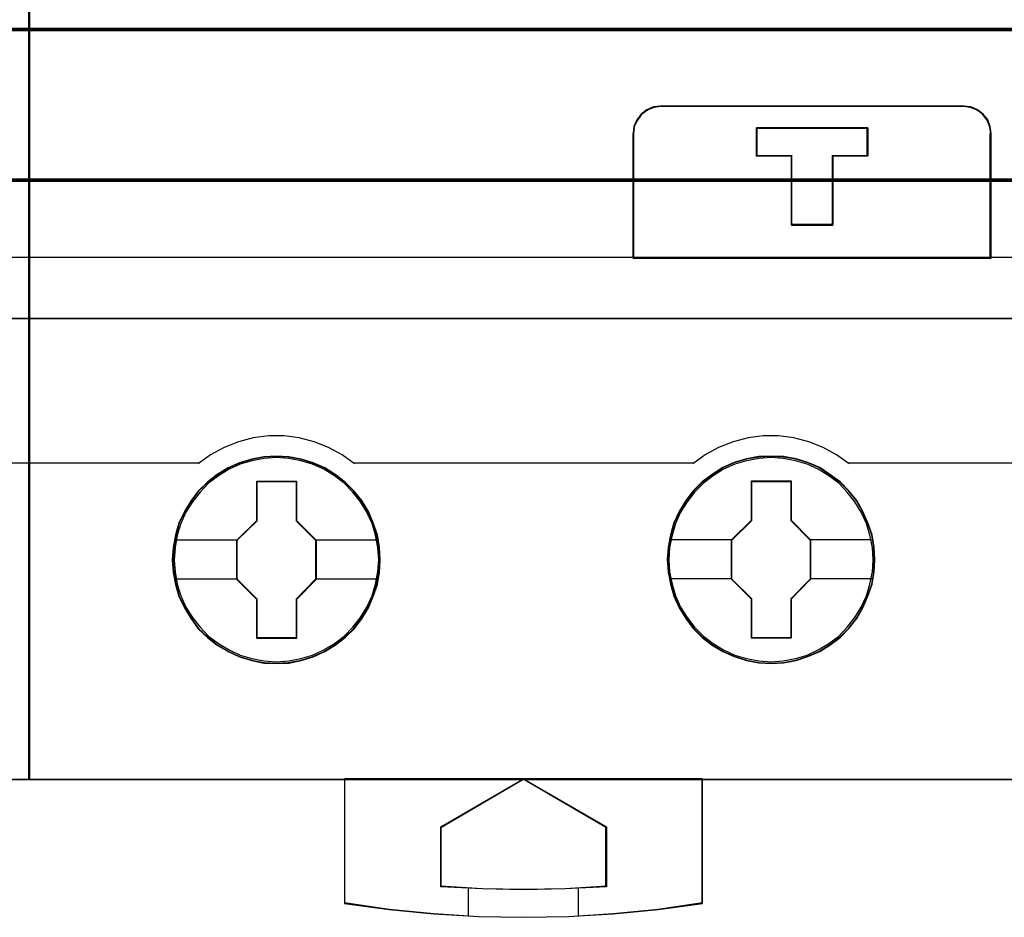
# Model space of a CAD drawing. Header units: millimetres. Extents: x 18084 to 52399, y 38174 to 56392.
# Tile 254 of 256: x 25916 to 25952, y 53809 to 53842. Entities that reach past the tile are written whole.
import ezdxf

# ---------------------------------------------------------------- set-up
doc = ezdxf.new("R2010")
doc.units = ezdxf.units.MM
doc.header["$LTSCALE"] = 100
for name, color, linetype in [('30', 7, 'Continuous'), ('45', 7, 'Continuous'), ('50', 7, 'Continuous')]:
    doc.layers.add(name, color=color, linetype=linetype)

msp = doc.modelspace()

# ---------------------------------------------------------------- linework, layer by layer
at = {"layer": '30', "color": 139}
for points in [[(25858.28, 53841.316), (26293.59, 53841.316), (25858.28, 53841.316)], [(25858.28, 53835.832), (26293.59, 53835.832), (25858.28, 53835.832)]]:
    msp.add_lwpolyline(points, close=True, dxfattribs=at)
at = {"layer": '30', "color": 7}
msp.add_lwpolyline([(26293.59, 53841.316), (25858.28, 53841.316), (25858.28, 53841.13), (25858.28, 53838.928), (25858.28, 53835.765), (25858.463, 53835.765), (26293.406, 53835.765), (26293.59, 53835.765), (26293.59, 53838.928), (26293.59, 53841.13), (26293.59, 53841.316)], close=True, dxfattribs=at)
msp.add_lwpolyline([(26293.59, 53841.316), (25858.28, 53841.316), (25858.28, 53841.13), (25858.28, 53838.928), (25858.28, 53835.765), (25858.463, 53835.765), (26293.406, 53835.765), (26293.59, 53835.765), (26293.59, 53838.928), (26293.59, 53841.13), (26293.59, 53841.316)], close=True, dxfattribs=at)
msp.add_lwpolyline([(26293.59, 53841.316), (25858.28, 53841.316), (25858.28, 53841.13), (25858.28, 53838.928), (25858.28, 53835.765), (25858.463, 53835.765), (26293.406, 53835.765), (26293.59, 53835.765), (26293.59, 53838.928), (26293.59, 53841.13), (26293.59, 53841.316)], close=True, dxfattribs=at)
at = {"layer": '30', "color": 59}
for points in [[(26293.59, 53841.316), (25858.28, 53841.316), (25858.28, 53841.13), (25858.28, 53838.928), (25858.28, 53835.765), (25858.463, 53835.765), (26293.406, 53835.765), (26293.59, 53835.765), (26293.59, 53838.928), (26293.59, 53841.13), (26293.59, 53841.316)], [(26293.555, 53841.284), (25858.312, 53841.284), (25858.312, 53841.1), (25858.312, 53838.924), (25858.312, 53835.798), (25858.496, 53835.798), (26293.371, 53835.798), (26293.555, 53835.798), (26293.555, 53838.924), (26293.555, 53841.1), (26293.555, 53841.284)]]:
    msp.add_lwpolyline(points, close=True, dxfattribs=at)
at = {"layer": '30', "color": 7}
msp.add_lwpolyline([(25858.28, 53841.247), (26293.59, 53841.247)], dxfattribs=at)
msp.add_lwpolyline([(25858.28, 53841.247), (26293.59, 53841.247)], dxfattribs=at)
msp.add_lwpolyline([(25858.28, 53841.247), (26293.59, 53841.247)], dxfattribs=at)
at = {"layer": '30', "color": 59}
msp.add_lwpolyline([(25858.28, 53841.247), (26293.59, 53841.247)], dxfattribs=at)
at = {"layer": '45', "color": 7}
for p, q in [((25916.646, 53896.977), (25916.646, 53813.975)), ((25916.696, 53813.975), (25916.696, 53896.977)), ((25938.948, 53838.203), (25938.793, 53837.993)), ((25939.158, 53838.364), (25938.948, 53838.203)), ((25939.395, 53838.463), (25939.158, 53838.364)), ((25939.655, 53838.497), (25939.395, 53838.463)), ((25950.689, 53838.497), (25939.655, 53838.497)), ((25950.948, 53838.463), (25950.689, 53838.497)), ((25950.689, 53838.497), (25950.689, 53838.497)), ((25951.191, 53838.364), (25950.948, 53838.463)), ((25951.396, 53838.203), (25951.191, 53838.364)), ((25951.561, 53837.993), (25951.396, 53838.203)), ((25938.793, 53837.993), (25938.678, 53837.755)), ((25951.655, 53837.755), (25951.561, 53837.993)), ((25938.678, 53837.755), (25938.655, 53837.494)), ((25938.655, 53837.494), (25938.655, 53832.96)), ((25943.145, 53836.687), (25943.145, 53837.698)), ((25943.145, 53837.698), (25947.194, 53837.698)), ((25947.194, 53837.698), (25943.145, 53837.698)), ((25943.145, 53837.698), (25943.145, 53836.687)), ((25947.177, 53837.683), (25943.16, 53837.683)), ((25943.16, 53837.683), (25943.16, 53836.681)), ((25947.177, 53836.681), (25947.177, 53837.683)), ((25947.194, 53837.698), (25947.194, 53836.687)), ((25947.194, 53837.698), (25947.194, 53837.698)), ((25947.194, 53836.687), (25947.194, 53837.698)), ((25951.688, 53837.494), (25951.655, 53837.755)), ((25951.688, 53832.96), (25951.688, 53837.494)), ((25944.417, 53836.687), (25943.145, 53836.687)), ((25943.145, 53836.687), (25944.417, 53836.687)), ((25943.16, 53836.681), (25944.422, 53836.681)), ((25944.417, 53834.166), (25944.417, 53836.687)), ((25944.417, 53836.687), (25944.417, 53834.166)), ((25944.422, 53836.681), (25944.422, 53834.181)), ((25945.92, 53834.181), (25945.92, 53836.681)), ((25945.92, 53836.681), (25947.177, 53836.681)), ((25947.194, 53836.687), (25945.928, 53836.687)), ((25945.928, 53836.687), (25945.928, 53834.166)), ((25945.928, 53834.166), (25945.928, 53836.687)), ((25945.928, 53836.687), (25947.194, 53836.687)), ((25945.928, 53834.166), (25944.417, 53834.166)), ((25944.417, 53834.166), (25945.928, 53834.166)), ((25944.422, 53834.181), (25945.92, 53834.181)), ((25945.92, 53834.181), (25945.92, 53834.181)), ((25945.928, 53834.166), (25945.928, 53834.166)), ((25938.655, 53832.96), (25951.688, 53832.96)), ((25925.21, 53825.73), (25924.773, 53825.647)), ((25925.21, 53825.73), (25924.773, 53825.647)), ((25925.212, 53825.715), (25924.777, 53825.632)), ((25925.669, 53825.752), (25925.21, 53825.73)), ((25925.669, 53825.752), (25925.21, 53825.73)), ((25925.669, 53825.737), (25925.212, 53825.715)), ((25926.118, 53825.73), (25925.669, 53825.752)), ((25926.118, 53825.73), (25925.669, 53825.752)), ((25926.115, 53825.715), (25925.669, 53825.737)), ((25926.567, 53825.632), (25926.115, 53825.715)), ((25926.571, 53825.647), (25926.118, 53825.73)), ((25926.571, 53825.647), (25926.118, 53825.73)), ((25943.226, 53825.735), (25942.778, 53825.652)), ((25943.226, 53825.735), (25942.778, 53825.652)), ((25943.227, 53825.72), (25942.781, 53825.637)), ((25943.674, 53825.757), (25943.226, 53825.735)), ((25943.674, 53825.757), (25943.226, 53825.735)), ((25943.674, 53825.742), (25943.227, 53825.72)), ((25944.133, 53825.735), (25943.674, 53825.757)), ((25944.133, 53825.735), (25943.674, 53825.757)), ((25944.131, 53825.72), (25943.674, 53825.742)), ((25944.583, 53825.637), (25944.131, 53825.72)), ((25944.587, 53825.652), (25944.133, 53825.735)), ((25944.587, 53825.652), (25944.133, 53825.735)), ((25923.909, 53825.332), (25923.517, 53825.083)), ((25923.909, 53825.332), (25923.517, 53825.083)), ((25923.918, 53825.319), (25923.526, 53825.071)), ((25924.325, 53825.514), (25923.909, 53825.332)), ((25924.325, 53825.514), (25923.909, 53825.332)), ((25924.331, 53825.5), (25923.918, 53825.319)), ((25924.773, 53825.647), (25924.325, 53825.514)), ((25924.773, 53825.647), (25924.325, 53825.514)), ((25924.777, 53825.632), (25924.331, 53825.5)), ((25926.997, 53825.5), (25926.567, 53825.632)), ((25927.003, 53825.514), (25926.571, 53825.647)), ((25927.003, 53825.514), (25926.571, 53825.647)), ((25927.426, 53825.319), (25926.997, 53825.5)), ((25927.435, 53825.332), (25927.003, 53825.514)), ((25927.435, 53825.332), (25927.003, 53825.514)), ((25927.796, 53825.071), (25927.426, 53825.319)), ((25927.805, 53825.083), (25927.435, 53825.332)), ((25927.805, 53825.083), (25927.435, 53825.332)), ((25941.915, 53825.337), (25941.533, 53825.088)), ((25941.915, 53825.337), (25941.533, 53825.088)), ((25941.921, 53825.324), (25941.541, 53825.076)), ((25942.329, 53825.519), (25941.915, 53825.337)), ((25942.329, 53825.519), (25941.915, 53825.337)), ((25942.335, 53825.505), (25941.921, 53825.324)), ((25942.778, 53825.652), (25942.329, 53825.519)), ((25942.778, 53825.652), (25942.329, 53825.519)), ((25942.781, 53825.637), (25942.335, 53825.505)), ((25945.013, 53825.505), (25944.583, 53825.637)), ((25945.018, 53825.519), (25944.587, 53825.652)), ((25945.018, 53825.519), (25944.587, 53825.652)), ((25945.443, 53825.324), (25945.013, 53825.505)), ((25945.45, 53825.337), (25945.018, 53825.519)), ((25945.45, 53825.337), (25945.018, 53825.519)), ((25945.806, 53825.076), (25945.443, 53825.324)), ((25945.815, 53825.088), (25945.45, 53825.337)), ((25945.815, 53825.088), (25945.45, 53825.337)), ((25923.517, 53825.083), (25923.157, 53824.807)), ((25923.517, 53825.083), (25923.157, 53824.807)), ((25923.526, 53825.071), (25923.168, 53824.796)), ((25928.159, 53824.796), (25927.796, 53825.071)), ((25928.171, 53824.807), (25927.805, 53825.083)), ((25928.171, 53824.807), (25927.805, 53825.083)), ((25941.533, 53825.088), (25941.173, 53824.812)), ((25941.533, 53825.088), (25941.173, 53824.812)), ((25941.541, 53825.076), (25941.183, 53824.801)), ((25946.176, 53824.801), (25945.806, 53825.076)), ((25946.186, 53824.812), (25945.815, 53825.088)), ((25946.186, 53824.812), (25945.815, 53825.088)), ((25923.157, 53824.807), (25922.825, 53824.481)), ((25923.157, 53824.807), (25922.825, 53824.481)), ((25923.168, 53824.796), (25922.838, 53824.471)), ((25924.954, 53824.843), (25926.399, 53824.843)), ((25924.954, 53823.41), (25924.954, 53824.843)), ((25924.954, 53824.843), (25924.954, 53824.843)), ((25924.954, 53824.843), (25926.399, 53824.843)), ((25924.954, 53823.41), (25924.954, 53824.843)), ((25924.954, 53824.843), (25924.954, 53824.843)), ((25924.954, 53824.843), (25924.954, 53824.843)), ((25924.963, 53824.829), (25926.39, 53824.829)), ((25924.963, 53823.403), (25924.963, 53824.829)), ((25924.963, 53824.829), (25924.963, 53824.829)), ((25926.39, 53824.829), (25926.39, 53823.403)), ((25926.399, 53824.843), (25926.399, 53823.41)), ((25926.399, 53824.843), (25926.399, 53824.843)), ((25926.399, 53824.843), (25926.399, 53823.41)), ((25928.484, 53824.471), (25928.159, 53824.796)), ((25928.497, 53824.481), (25928.171, 53824.807)), ((25928.497, 53824.481), (25928.171, 53824.807)), ((25941.173, 53824.812), (25940.841, 53824.486)), ((25941.173, 53824.812), (25940.841, 53824.486)), ((25941.183, 53824.801), (25940.852, 53824.476)), ((25942.966, 53824.851), (25944.404, 53824.851)), ((25942.966, 53823.418), (25942.966, 53824.851)), ((25942.966, 53824.851), (25942.966, 53824.851)), ((25942.966, 53824.851), (25944.404, 53824.851)), ((25942.966, 53823.418), (25942.966, 53824.851)), ((25942.966, 53824.851), (25942.966, 53824.851)), ((25942.966, 53824.851), (25942.966, 53824.851)), ((25942.973, 53824.834), (25944.396, 53824.834)), ((25942.973, 53823.408), (25942.973, 53824.834)), ((25942.973, 53824.834), (25942.973, 53824.834)), ((25944.396, 53824.834), (25944.396, 53823.408)), ((25944.404, 53824.851), (25944.404, 53823.418)), ((25944.404, 53824.851), (25944.404, 53824.851)), ((25944.404, 53824.851), (25944.404, 53823.418)), ((25946.501, 53824.476), (25946.176, 53824.801)), ((25946.512, 53824.486), (25946.186, 53824.812)), ((25946.512, 53824.486), (25946.186, 53824.812)), ((25922.825, 53824.481), (25922.565, 53824.133)), ((25922.825, 53824.481), (25922.565, 53824.133)), ((25922.838, 53824.471), (25922.579, 53824.125)), ((25928.765, 53824.125), (25928.484, 53824.471)), ((25928.779, 53824.133), (25928.497, 53824.481)), ((25928.779, 53824.133), (25928.497, 53824.481)), ((25940.841, 53824.486), (25940.57, 53824.138)), ((25940.841, 53824.486), (25940.57, 53824.138)), ((25940.852, 53824.476), (25940.582, 53824.13)), ((25946.782, 53824.13), (25946.501, 53824.476)), ((25946.794, 53824.138), (25946.512, 53824.486)), ((25946.794, 53824.138), (25946.512, 53824.486)), ((25922.565, 53824.133), (25922.321, 53823.735)), ((25922.565, 53824.133), (25922.321, 53823.735)), ((25922.579, 53824.125), (25922.337, 53823.729)), ((25929.002, 53823.729), (25928.765, 53824.125)), ((25929.017, 53823.735), (25928.779, 53824.133)), ((25929.017, 53823.735), (25928.779, 53824.133)), ((25940.57, 53824.138), (25940.327, 53823.74)), ((25940.57, 53824.138), (25940.327, 53823.74)), ((25940.582, 53824.13), (25940.34, 53823.734)), ((25947.008, 53823.734), (25946.782, 53824.13)), ((25947.021, 53823.74), (25946.794, 53824.138)), ((25947.021, 53823.74), (25946.794, 53824.138)), ((25922.321, 53823.735), (25922.116, 53823.32)), ((25922.321, 53823.735), (25922.116, 53823.32)), ((25922.337, 53823.729), (25922.133, 53823.316)), ((25929.173, 53823.316), (25929.002, 53823.729)), ((25929.189, 53823.32), (25929.017, 53823.735)), ((25929.189, 53823.32), (25929.017, 53823.735)), ((25940.327, 53823.74), (25940.133, 53823.326)), ((25940.327, 53823.74), (25940.133, 53823.326)), ((25940.34, 53823.734), (25940.147, 53823.321)), ((25947.19, 53823.321), (25947.008, 53823.734)), ((25947.204, 53823.326), (25947.021, 53823.74)), ((25947.204, 53823.326), (25947.021, 53823.74)), ((25922.116, 53823.32), (25922, 53822.884)), ((25922.116, 53823.32), (25922, 53822.884)), ((25922.133, 53823.316), (25922.017, 53822.881)), ((25924.224, 53822.696), (25924.954, 53823.41)), ((25924.224, 53822.696), (25924.954, 53823.41)), ((25924.241, 53822.694), (25924.963, 53823.403)), ((25924.954, 53823.41), (25924.954, 53823.41)), ((25926.39, 53823.403), (25927.096, 53822.694)), ((25926.399, 53823.41), (25927.113, 53822.696)), ((25926.399, 53823.41), (25926.399, 53823.41)), ((25926.399, 53823.41), (25927.113, 53822.696)), ((25929.327, 53822.881), (25929.173, 53823.316)), ((25929.344, 53822.884), (25929.189, 53823.32)), ((25929.344, 53822.884), (25929.189, 53823.32)), ((25940.133, 53823.326), (25940.017, 53822.89)), ((25940.133, 53823.326), (25940.017, 53822.89)), ((25940.147, 53823.321), (25940.031, 53822.886)), ((25942.23, 53822.704), (25942.966, 53823.418)), ((25942.23, 53822.704), (25942.966, 53823.418)), ((25942.245, 53822.699), (25942.973, 53823.408)), ((25942.966, 53823.418), (25942.966, 53823.418)), ((25944.396, 53823.408), (25945.102, 53822.699)), ((25944.404, 53823.418), (25945.117, 53822.704)), ((25944.404, 53823.418), (25944.404, 53823.418)), ((25944.404, 53823.418), (25945.117, 53822.704)), ((25947.344, 53822.886), (25947.19, 53823.321)), ((25947.359, 53822.89), (25947.204, 53823.326)), ((25947.359, 53822.89), (25947.204, 53823.326)), ((25922, 53822.884), (25921.912, 53822.431)), ((25922, 53822.884), (25921.912, 53822.431)), ((25922.017, 53822.881), (25921.929, 53822.43)), ((25929.398, 53822.43), (25929.327, 53822.881)), ((25929.416, 53822.431), (25929.344, 53822.884)), ((25929.416, 53822.431), (25929.344, 53822.884)), ((25940.017, 53822.89), (25939.928, 53822.437)), ((25940.017, 53822.89), (25939.928, 53822.437)), ((25940.031, 53822.886), (25939.943, 53822.435)), ((25947.416, 53822.435), (25947.344, 53822.886)), ((25947.43, 53822.437), (25947.359, 53822.89)), ((25947.43, 53822.437), (25947.359, 53822.89)), ((25921.951, 53822.709), (25924.259, 53822.709)), ((25924.224, 53821.263), (25924.224, 53822.696)), ((25924.224, 53821.263), (25924.224, 53822.696)), ((25924.224, 53822.696), (25924.224, 53822.696)), ((25924.241, 53821.269), (25924.241, 53822.694)), ((25927.078, 53822.709), (25929.376, 53822.709)), ((25927.096, 53822.694), (25927.096, 53821.269)), ((25927.113, 53822.696), (25927.113, 53821.263)), ((25927.113, 53822.696), (25927.113, 53822.696)), ((25927.113, 53822.696), (25927.113, 53821.263)), ((25939.928, 53822.437), (25939.895, 53821.984)), ((25939.928, 53822.437), (25939.895, 53821.984)), ((25939.943, 53822.435), (25939.91, 53821.984)), ((25939.967, 53822.717), (25942.265, 53822.717)), ((25942.23, 53821.271), (25942.23, 53822.704)), ((25942.23, 53821.271), (25942.23, 53822.704)), ((25942.23, 53822.704), (25942.23, 53822.704)), ((25942.245, 53821.274), (25942.245, 53822.699)), ((25945.082, 53822.717), (25947.381, 53822.717)), ((25945.102, 53822.699), (25945.102, 53821.274)), ((25945.117, 53822.704), (25945.117, 53821.271)), ((25945.117, 53822.704), (25945.117, 53822.704)), ((25945.117, 53822.704), (25945.117, 53821.271)), ((25947.438, 53821.984), (25947.416, 53822.435)), ((25947.453, 53821.984), (25947.43, 53822.437)), ((25947.453, 53821.984), (25947.43, 53822.437)), ((25921.912, 53822.431), (25921.879, 53821.978)), ((25921.912, 53822.431), (25921.879, 53821.978)), ((25921.929, 53822.43), (25921.896, 53821.979)), ((25929.426, 53821.979), (25929.398, 53822.43)), ((25929.443, 53821.978), (25929.416, 53822.431)), ((25929.443, 53821.978), (25929.416, 53822.431)), ((25921.879, 53821.978), (25921.912, 53821.519)), ((25921.879, 53821.978), (25921.912, 53821.519)), ((25921.896, 53821.979), (25921.929, 53821.522)), ((25929.398, 53821.522), (25929.426, 53821.979)), ((25929.416, 53821.519), (25929.443, 53821.978)), ((25929.416, 53821.519), (25929.443, 53821.978)), ((25929.426, 53821.979), (25929.426, 53821.979)), ((25929.443, 53821.978), (25929.443, 53821.978)), ((25929.443, 53821.978), (25929.443, 53821.978)), ((25939.895, 53821.984), (25939.928, 53821.531)), ((25939.895, 53821.984), (25939.928, 53821.531)), ((25939.91, 53821.984), (25939.943, 53821.533)), ((25947.416, 53821.533), (25947.438, 53821.984)), ((25947.43, 53821.531), (25947.453, 53821.984)), ((25947.43, 53821.531), (25947.453, 53821.984)), ((25947.438, 53821.984), (25947.438, 53821.984)), ((25947.453, 53821.984), (25947.453, 53821.984)), ((25947.453, 53821.984), (25947.453, 53821.984)), ((25921.912, 53821.519), (25922, 53821.083)), ((25921.912, 53821.519), (25922, 53821.083)), ((25921.929, 53821.522), (25922.017, 53821.088)), ((25929.327, 53821.088), (25929.398, 53821.522)), ((25929.344, 53821.083), (25929.416, 53821.519)), ((25929.344, 53821.083), (25929.416, 53821.519)), ((25939.928, 53821.531), (25940.017, 53821.089)), ((25939.928, 53821.531), (25940.017, 53821.089)), ((25939.943, 53821.533), (25940.031, 53821.093)), ((25947.344, 53821.093), (25947.416, 53821.533)), ((25947.359, 53821.089), (25947.43, 53821.531)), ((25947.359, 53821.089), (25947.43, 53821.531)), ((25921.951, 53821.285), (25924.259, 53821.285)), ((25922, 53821.083), (25922.116, 53820.646)), ((25922, 53821.083), (25922.116, 53820.646)), ((25922.017, 53821.088), (25922.133, 53820.653)), ((25924.954, 53820.538), (25924.224, 53821.263)), ((25924.954, 53820.538), (25924.224, 53821.263)), ((25924.224, 53821.263), (25924.224, 53821.263)), ((25924.963, 53820.548), (25924.241, 53821.269)), ((25927.096, 53821.269), (25926.39, 53820.548)), ((25927.113, 53821.263), (25926.399, 53820.538)), ((25927.113, 53821.263), (25926.399, 53820.538)), ((25927.078, 53821.285), (25929.376, 53821.285)), ((25927.113, 53821.263), (25927.113, 53821.263)), ((25929.173, 53820.653), (25929.327, 53821.088)), ((25929.189, 53820.646), (25929.344, 53821.083)), ((25929.189, 53820.646), (25929.344, 53821.083)), ((25939.967, 53821.292), (25942.265, 53821.292)), ((25940.017, 53821.089), (25940.133, 53820.653)), ((25940.017, 53821.089), (25940.133, 53820.653)), ((25940.031, 53821.093), (25940.147, 53820.658)), ((25942.966, 53820.546), (25942.23, 53821.271)), ((25942.966, 53820.546), (25942.23, 53821.271)), ((25942.23, 53821.271), (25942.23, 53821.271)), ((25942.973, 53820.553), (25942.245, 53821.274)), ((25945.102, 53821.274), (25944.396, 53820.553)), ((25945.117, 53821.271), (25944.404, 53820.546)), ((25945.117, 53821.271), (25944.404, 53820.546)), ((25945.082, 53821.292), (25947.381, 53821.292)), ((25945.117, 53821.271), (25945.117, 53821.271)), ((25947.19, 53820.658), (25947.344, 53821.093)), ((25947.204, 53820.653), (25947.359, 53821.089)), ((25947.204, 53820.653), (25947.359, 53821.089)), ((25922.116, 53820.646), (25922.321, 53820.226)), ((25922.116, 53820.646), (25922.321, 53820.226)), ((25922.133, 53820.653), (25922.337, 53820.235)), ((25929.002, 53820.235), (25929.173, 53820.653)), ((25929.017, 53820.226), (25929.189, 53820.646)), ((25929.017, 53820.226), (25929.189, 53820.646)), ((25940.133, 53820.653), (25940.327, 53820.233)), ((25940.133, 53820.653), (25940.327, 53820.233)), ((25940.147, 53820.658), (25940.34, 53820.24)), ((25947.008, 53820.24), (25947.19, 53820.658)), ((25947.021, 53820.233), (25947.204, 53820.653)), ((25947.021, 53820.233), (25947.204, 53820.653)), ((25924.954, 53819.116), (25924.954, 53820.538)), ((25924.954, 53819.116), (25924.954, 53820.538)), ((25924.954, 53820.538), (25924.954, 53820.538)), ((25924.963, 53819.134), (25924.963, 53820.548)), ((25926.39, 53820.548), (25926.39, 53819.134)), ((25926.399, 53820.538), (25926.399, 53819.116)), ((25926.399, 53820.538), (25926.399, 53820.538)), ((25926.399, 53820.538), (25926.399, 53819.116)), ((25942.966, 53819.124), (25942.966, 53820.546)), ((25942.966, 53819.124), (25942.966, 53820.546)), ((25942.966, 53820.546), (25942.966, 53820.546)), ((25942.973, 53819.139), (25942.973, 53820.553)), ((25944.396, 53820.553), (25944.396, 53819.139)), ((25944.404, 53820.546), (25944.404, 53819.124)), ((25944.404, 53820.546), (25944.404, 53820.546)), ((25944.404, 53820.546), (25944.404, 53819.124)), ((25922.321, 53820.226), (25922.565, 53819.834)), ((25922.321, 53820.226), (25922.565, 53819.834)), ((25922.337, 53820.235), (25922.579, 53819.844)), ((25928.765, 53819.844), (25929.002, 53820.235)), ((25928.779, 53819.834), (25929.017, 53820.226)), ((25928.779, 53819.834), (25929.017, 53820.226)), ((25940.327, 53820.233), (25940.57, 53819.841)), ((25940.327, 53820.233), (25940.57, 53819.841)), ((25940.34, 53820.24), (25940.582, 53819.849)), ((25946.782, 53819.849), (25947.008, 53820.24)), ((25946.794, 53819.841), (25947.021, 53820.233)), ((25946.794, 53819.841), (25947.021, 53820.233)), ((25922.565, 53819.834), (25922.825, 53819.469)), ((25922.565, 53819.834), (25922.825, 53819.469)), ((25922.579, 53819.844), (25922.838, 53819.481)), ((25928.484, 53819.481), (25928.765, 53819.844)), ((25928.497, 53819.469), (25928.779, 53819.834)), ((25928.497, 53819.469), (25928.779, 53819.834)), ((25940.57, 53819.841), (25940.841, 53819.476)), ((25940.57, 53819.841), (25940.841, 53819.476)), ((25940.582, 53819.849), (25940.852, 53819.486)), ((25946.501, 53819.486), (25946.782, 53819.849)), ((25946.512, 53819.476), (25946.794, 53819.841)), ((25946.512, 53819.476), (25946.794, 53819.841)), ((25922.825, 53819.469), (25923.157, 53819.149)), ((25922.825, 53819.469), (25923.157, 53819.149)), ((25922.838, 53819.481), (25923.168, 53819.162)), ((25928.159, 53819.162), (25928.484, 53819.481)), ((25928.171, 53819.149), (25928.497, 53819.469)), ((25928.171, 53819.149), (25928.497, 53819.469)), ((25940.841, 53819.476), (25941.173, 53819.156)), ((25940.841, 53819.476), (25941.173, 53819.156)), ((25940.852, 53819.486), (25941.183, 53819.167)), ((25946.176, 53819.167), (25946.501, 53819.486)), ((25946.186, 53819.156), (25946.512, 53819.476)), ((25946.186, 53819.156), (25946.512, 53819.476)), ((25923.157, 53819.149), (25923.517, 53818.867)), ((25923.157, 53819.149), (25923.517, 53818.867)), ((25923.168, 53819.162), (25923.526, 53818.881)), ((25923.517, 53818.867), (25923.909, 53818.635)), ((25923.517, 53818.867), (25923.909, 53818.635)), ((25923.526, 53818.881), (25923.918, 53818.65)), ((25926.399, 53819.116), (25924.954, 53819.116)), ((25926.399, 53819.116), (25924.954, 53819.116)), ((25924.954, 53819.116), (25924.954, 53819.116)), ((25926.39, 53819.134), (25924.963, 53819.134)), ((25926.399, 53819.116), (25926.399, 53819.116)), ((25927.426, 53818.65), (25927.796, 53818.881)), ((25927.435, 53818.635), (25927.805, 53818.867)), ((25927.435, 53818.635), (25927.805, 53818.867)), ((25927.796, 53818.881), (25928.159, 53819.162)), ((25927.805, 53818.867), (25928.171, 53819.149)), ((25927.805, 53818.867), (25928.171, 53819.149)), ((25941.173, 53819.156), (25941.533, 53818.874)), ((25941.173, 53819.156), (25941.533, 53818.874)), ((25941.183, 53819.167), (25941.541, 53818.886)), ((25941.533, 53818.874), (25941.915, 53818.642)), ((25941.533, 53818.874), (25941.915, 53818.642)), ((25941.541, 53818.886), (25941.921, 53818.655)), ((25944.404, 53819.124), (25942.966, 53819.124)), ((25944.404, 53819.124), (25942.966, 53819.124)), ((25942.966, 53819.124), (25942.966, 53819.124)), ((25944.396, 53819.139), (25942.973, 53819.139)), ((25944.404, 53819.124), (25944.404, 53819.124)), ((25945.443, 53818.655), (25945.806, 53818.886)), ((25945.45, 53818.642), (25945.815, 53818.874)), ((25945.45, 53818.642), (25945.815, 53818.874)), ((25945.806, 53818.886), (25946.176, 53819.167)), ((25945.815, 53818.874), (25946.186, 53819.156)), ((25945.815, 53818.874), (25946.186, 53819.156)), ((25923.909, 53818.635), (25924.325, 53818.447)), ((25923.909, 53818.635), (25924.325, 53818.447)), ((25923.918, 53818.65), (25924.331, 53818.463)), ((25926.997, 53818.463), (25927.426, 53818.65)), ((25927.003, 53818.447), (25927.435, 53818.635)), ((25927.003, 53818.447), (25927.435, 53818.635)), ((25941.915, 53818.642), (25942.329, 53818.454)), ((25941.915, 53818.642), (25942.329, 53818.454)), ((25941.921, 53818.655), (25942.335, 53818.468)), ((25945.013, 53818.468), (25945.443, 53818.655)), ((25945.018, 53818.454), (25945.45, 53818.642)), ((25945.018, 53818.454), (25945.45, 53818.642)), ((25924.325, 53818.447), (25924.773, 53818.309)), ((25924.325, 53818.447), (25924.773, 53818.309)), ((25924.331, 53818.463), (25924.777, 53818.326)), ((25924.773, 53818.309), (25925.21, 53818.22)), ((25924.773, 53818.309), (25925.21, 53818.22)), ((25924.777, 53818.326), (25925.212, 53818.237)), ((25925.21, 53818.22), (25925.669, 53818.198)), ((25925.21, 53818.22), (25925.669, 53818.198)), ((25925.212, 53818.237), (25925.669, 53818.215)), ((25925.669, 53818.215), (25926.115, 53818.237)), ((25925.669, 53818.198), (25926.118, 53818.22)), ((25925.669, 53818.198), (25926.118, 53818.22)), ((25926.115, 53818.237), (25926.567, 53818.326)), ((25926.118, 53818.22), (25926.571, 53818.309)), ((25926.118, 53818.22), (25926.571, 53818.309)), ((25926.567, 53818.326), (25926.997, 53818.463)), ((25926.571, 53818.309), (25927.003, 53818.447)), ((25926.571, 53818.309), (25927.003, 53818.447)), ((25942.329, 53818.454), (25942.778, 53818.316)), ((25942.329, 53818.454), (25942.778, 53818.316)), ((25942.335, 53818.468), (25942.781, 53818.33)), ((25942.778, 53818.316), (25943.226, 53818.228)), ((25942.778, 53818.316), (25943.226, 53818.228)), ((25942.781, 53818.33), (25943.227, 53818.242)), ((25943.226, 53818.228), (25943.674, 53818.206)), ((25943.226, 53818.228), (25943.674, 53818.206)), ((25943.227, 53818.242), (25943.674, 53818.22)), ((25943.674, 53818.22), (25944.131, 53818.242)), ((25943.674, 53818.206), (25944.133, 53818.228)), ((25943.674, 53818.206), (25944.133, 53818.228)), ((25944.131, 53818.242), (25944.583, 53818.33)), ((25944.133, 53818.228), (25944.587, 53818.316)), ((25944.133, 53818.228), (25944.587, 53818.316)), ((25944.583, 53818.33), (25945.013, 53818.468)), ((25944.587, 53818.316), (25945.018, 53818.454)), ((25944.587, 53818.316), (25945.018, 53818.454)), ((25880.646, 53813.975), (25916.696, 53813.975)), ((25916.646, 53813.975), (25952.697, 53813.975)), ((25934.663, 53814.009), (25928.147, 53814.009)), ((25928.147, 53814.009), (25928.147, 53809.468)), ((25931.659, 53812.257), (25934.662, 53814.009)), ((25934.662, 53814.009), (25937.682, 53812.257)), ((25934.662, 53814.009), (25934.662, 53814.009)), ((25941.185, 53814.009), (25934.663, 53814.009)), ((25941.185, 53809.468), (25941.185, 53814.009)), ((25941.185, 53814.009), (25941.185, 53814.009)), ((25931.659, 53810.077), (25931.659, 53812.257)), ((25937.682, 53812.257), (25937.682, 53810.077)), ((25933.161, 53810), (25931.659, 53810.077)), ((25934.662, 53809.972), (25933.161, 53810)), ((25936.18, 53810), (25934.662, 53809.972)), ((25937.682, 53810.077), (25936.18, 53810)), ((25928.147, 53809.468), (25929.776, 53809.247)), ((25929.776, 53809.247), (25931.399, 53809.092)), ((25937.932, 53809.092), (25939.567, 53809.247)), ((25939.567, 53809.247), (25941.185, 53809.468)), ((25931.399, 53809.092), (25932.664, 53809.014)), ((25932.664, 53809.014), (25933.034, 53808.992)), ((25933.034, 53808.992), (25934.663, 53808.965)), ((25934.663, 53808.965), (25936.308, 53808.992)), ((25936.308, 53808.992), (25936.673, 53809.014)), ((25936.673, 53809.014), (25937.932, 53809.092))]:
    msp.add_line(p, q, dxfattribs=at)
at = {"layer": '45', "color": 139}
for p, q in [((25916.646, 53896.977), (25916.646, 53813.975)), ((25916.696, 53813.975), (25916.696, 53896.977)), ((25939.174, 53838.36), (25938.957, 53838.194)), ((25939.419, 53838.462), (25939.174, 53838.36)), ((25939.686, 53838.497), (25939.419, 53838.462)), ((25939.652, 53838.497), (25950.692, 53838.497)), ((25950.925, 53838.462), (25950.657, 53838.497)), ((25951.176, 53838.36), (25950.925, 53838.462)), ((25951.387, 53838.194), (25951.176, 53838.36)), ((25938.798, 53837.978), (25938.678, 53837.732)), ((25938.957, 53838.194), (25938.798, 53837.978)), ((25951.557, 53837.978), (25951.387, 53838.194)), ((25951.654, 53837.732), (25951.557, 53837.978)), ((25938.678, 53837.732), (25938.655, 53837.464)), ((25938.655, 53832.96), (25938.655, 53837.499)), ((25943.145, 53837.698), (25947.194, 53837.698)), ((25943.145, 53837.698), (25943.145, 53836.663)), ((25947.159, 53837.698), (25947.159, 53836.663)), ((25951.688, 53837.464), (25951.654, 53837.732)), ((25951.654, 53832.96), (25951.654, 53837.499)), ((25943.145, 53836.697), (25944.439, 53836.697)), ((25944.407, 53836.697), (25944.407, 53834.166)), ((25945.905, 53836.697), (25947.194, 53836.697)), ((25945.905, 53836.697), (25945.905, 53834.166)), ((25944.407, 53834.201), (25945.937, 53834.201)), ((25880.646, 53832.995), (25916.696, 53832.995)), ((25916.646, 53832.995), (25952.697, 53832.995)), ((25924.826, 53826.42), (25924.289, 53826.277)), ((25925.391, 53826.494), (25924.826, 53826.42)), ((25925.946, 53826.494), (25925.391, 53826.494)), ((25926.5, 53826.42), (25925.946, 53826.494)), ((25927.048, 53826.277), (25926.5, 53826.42)), ((25942.842, 53826.42), (25942.293, 53826.277)), ((25943.39, 53826.494), (25942.842, 53826.42)), ((25943.944, 53826.494), (25943.39, 53826.494)), ((25944.499, 53826.42), (25943.944, 53826.494)), ((25945.047, 53826.277), (25944.499, 53826.42)), ((25923.768, 53826.072), (25923.269, 53825.805)), ((25924.289, 53826.277), (25923.768, 53826.072)), ((25927.564, 53826.072), (25927.048, 53826.277)), ((25928.068, 53825.805), (25927.564, 53826.072)), ((25941.766, 53826.072), (25941.273, 53825.805)), ((25942.293, 53826.277), (25941.766, 53826.072)), ((25945.568, 53826.072), (25945.047, 53826.277)), ((25946.056, 53825.805), (25945.568, 53826.072)), ((25923.269, 53825.805), (25922.82, 53825.469)), ((25925.221, 53825.669), (25924.779, 53825.587)), ((25925.67, 53825.697), (25925.221, 53825.669)), ((25926.118, 53825.669), (25925.67, 53825.697)), ((25926.555, 53825.587), (25926.118, 53825.669)), ((25928.517, 53825.469), (25928.068, 53825.805)), ((25941.273, 53825.805), (25940.824, 53825.469)), ((25943.226, 53825.669), (25942.778, 53825.587)), ((25943.674, 53825.697), (25943.226, 53825.669)), ((25944.122, 53825.669), (25943.674, 53825.697)), ((25944.565, 53825.587), (25944.122, 53825.669)), ((25946.516, 53825.469), (25946.056, 53825.805)), ((25910.483, 53825.504), (25916.696, 53825.504)), ((25916.646, 53825.504), (25922.855, 53825.504)), ((25924.347, 53825.454), (25923.943, 53825.272)), ((25924.779, 53825.587), (25924.347, 53825.454)), ((25926.987, 53825.454), (25926.555, 53825.587)), ((25927.391, 53825.272), (25926.987, 53825.454)), ((25928.482, 53825.504), (25934.68, 53825.504)), ((25934.646, 53825.504), (25940.859, 53825.504)), ((25942.357, 53825.454), (25941.948, 53825.272)), ((25942.778, 53825.587), (25942.357, 53825.454)), ((25944.986, 53825.454), (25944.565, 53825.587)), ((25945.395, 53825.272), (25944.986, 53825.454)), ((25946.481, 53825.504), (25952.697, 53825.504)), ((25923.556, 53825.04), (25923.202, 53824.763)), ((25923.943, 53825.272), (25923.556, 53825.04)), ((25927.778, 53825.04), (25927.391, 53825.272)), ((25928.138, 53824.763), (25927.778, 53825.04)), ((25941.566, 53825.04), (25941.212, 53824.763)), ((25941.948, 53825.272), (25941.566, 53825.04)), ((25945.777, 53825.04), (25945.395, 53825.272)), ((25946.137, 53824.763), (25945.777, 53825.04)), ((25923.202, 53824.763), (25922.892, 53824.443)), ((25928.447, 53824.443), (25928.138, 53824.763)), ((25941.212, 53824.763), (25940.885, 53824.443)), ((25946.452, 53824.443), (25946.137, 53824.763)), ((25922.892, 53824.443), (25922.615, 53824.089)), ((25928.735, 53824.089), (25928.447, 53824.443)), ((25940.885, 53824.443), (25940.619, 53824.089)), ((25946.729, 53824.089), (25946.452, 53824.443)), ((25922.615, 53824.089), (25922.377, 53823.708)), ((25928.962, 53823.708), (25928.735, 53824.089)), ((25940.619, 53824.089), (25940.381, 53823.708)), ((25946.961, 53823.708), (25946.729, 53824.089)), ((25922.377, 53823.708), (25922.189, 53823.299)), ((25929.15, 53823.299), (25928.962, 53823.708)), ((25940.381, 53823.708), (25940.193, 53823.299)), ((25947.144, 53823.299), (25946.961, 53823.708)), ((25922.189, 53823.299), (25922.056, 53822.873)), ((25929.272, 53822.873), (25929.15, 53823.299)), ((25940.193, 53823.299), (25940.072, 53822.873)), ((25947.277, 53822.873), (25947.144, 53823.299)), ((25922.056, 53822.873), (25921.979, 53822.431)), ((25929.361, 53822.431), (25929.272, 53822.873)), ((25940.072, 53822.873), (25939.983, 53822.431)), ((25947.365, 53822.431), (25947.277, 53822.873)), ((25921.979, 53822.431), (25921.946, 53821.978)), ((25929.394, 53821.978), (25929.361, 53822.431)), ((25939.983, 53822.431), (25939.95, 53821.978)), ((25947.393, 53821.978), (25947.365, 53822.431)), ((25921.946, 53821.978), (25921.979, 53821.536)), ((25929.361, 53821.536), (25929.394, 53821.978)), ((25929.394, 53821.978), (25929.394, 53821.978)), ((25939.95, 53821.978), (25939.983, 53821.536)), ((25947.365, 53821.536), (25947.393, 53821.978)), ((25947.393, 53821.978), (25947.393, 53821.978)), ((25921.979, 53821.536), (25922.056, 53821.094)), ((25929.272, 53821.094), (25929.361, 53821.536)), ((25939.983, 53821.536), (25940.072, 53821.094)), ((25947.277, 53821.094), (25947.365, 53821.536)), ((25922.056, 53821.094), (25922.189, 53820.668)), ((25929.15, 53820.668), (25929.272, 53821.094)), ((25940.072, 53821.094), (25940.193, 53820.668)), ((25947.144, 53820.668), (25947.277, 53821.094)), ((25922.189, 53820.668), (25922.377, 53820.254)), ((25928.962, 53820.254), (25929.15, 53820.668)), ((25940.193, 53820.668), (25940.381, 53820.254)), ((25946.961, 53820.254), (25947.144, 53820.668)), ((25922.377, 53820.254), (25922.615, 53819.873)), ((25928.735, 53819.873), (25928.962, 53820.254)), ((25940.381, 53820.254), (25940.619, 53819.873)), ((25946.729, 53819.873), (25946.961, 53820.254)), ((25922.615, 53819.873), (25922.892, 53819.524)), ((25928.447, 53819.524), (25928.735, 53819.873)), ((25940.619, 53819.873), (25940.885, 53819.524)), ((25946.452, 53819.524), (25946.729, 53819.873)), ((25922.892, 53819.524), (25923.202, 53819.204)), ((25928.138, 53819.204), (25928.447, 53819.524)), ((25940.885, 53819.524), (25941.212, 53819.204)), ((25946.137, 53819.204), (25946.452, 53819.524)), ((25923.202, 53819.204), (25923.556, 53818.928)), ((25923.556, 53818.928), (25923.943, 53818.696)), ((25927.391, 53818.696), (25927.778, 53818.928)), ((25927.778, 53818.928), (25928.138, 53819.204)), ((25941.212, 53819.204), (25941.566, 53818.928)), ((25941.566, 53818.928), (25941.948, 53818.696)), ((25945.395, 53818.696), (25945.777, 53818.928)), ((25945.777, 53818.928), (25946.137, 53819.204)), ((25923.943, 53818.696), (25924.347, 53818.513)), ((25924.347, 53818.513), (25924.779, 53818.381)), ((25926.555, 53818.381), (25926.987, 53818.513)), ((25926.987, 53818.513), (25927.391, 53818.696)), ((25941.948, 53818.696), (25942.357, 53818.513)), ((25942.357, 53818.513), (25942.778, 53818.381)), ((25944.565, 53818.381), (25944.986, 53818.513)), ((25944.986, 53818.513), (25945.395, 53818.696)), ((25924.779, 53818.381), (25925.221, 53818.298)), ((25925.221, 53818.298), (25925.67, 53818.27)), ((25925.67, 53818.27), (25926.118, 53818.298)), ((25926.118, 53818.298), (25926.555, 53818.381)), ((25942.778, 53818.381), (25943.226, 53818.298)), ((25943.226, 53818.298), (25943.674, 53818.27)), ((25943.674, 53818.27), (25944.122, 53818.298)), ((25944.122, 53818.298), (25944.565, 53818.381)), ((25880.646, 53813.975), (25916.696, 53813.975)), ((25916.646, 53813.975), (25952.697, 53813.975)), ((25928.147, 53814.009), (25928.147, 53809.466)), ((25931.659, 53812.238), (25934.68, 53814.009)), ((25934.646, 53814.009), (25937.682, 53812.238)), ((25941.15, 53814.009), (25941.15, 53809.466)), ((25931.659, 53812.272), (25931.659, 53810.076)), ((25937.647, 53812.272), (25937.647, 53810.076)), ((25931.659, 53810.111), (25933.161, 53810.009)), ((25932.651, 53810.054), (25932.651, 53809.009)), ((25933.161, 53810.009), (25934.662, 53809.972)), ((25934.662, 53809.972), (25936.18, 53810.009)), ((25936.18, 53810.009), (25937.682, 53810.111)), ((25936.651, 53810.054), (25936.651, 53809.009)), ((25928.147, 53809.501), (25929.776, 53809.265)), ((25929.776, 53809.265), (25931.399, 53809.1)), ((25937.932, 53809.1), (25939.567, 53809.265)), ((25939.567, 53809.265), (25941.185, 53809.501)), ((25931.399, 53809.1), (25933.034, 53808.994)), ((25933.034, 53808.994), (25934.663, 53808.965)), ((25934.663, 53808.965), (25936.308, 53808.994)), ((25936.308, 53808.994), (25937.932, 53809.1))]:
    msp.add_line(p, q, dxfattribs=at)
at = {"layer": '45', "color": 59}
for p, q in [((25916.661, 53896.96), (25916.661, 53813.992)), ((25916.681, 53813.992), (25916.681, 53896.96)), ((25938.948, 53838.203), (25938.793, 53837.993)), ((25939.158, 53838.364), (25938.948, 53838.203)), ((25939.172, 53838.347), (25938.962, 53838.188)), ((25939.395, 53838.463), (25939.158, 53838.364)), ((25939.409, 53838.446), (25939.172, 53838.347)), ((25939.655, 53838.497), (25939.395, 53838.463)), ((25939.668, 53838.479), (25939.409, 53838.446)), ((25950.689, 53838.497), (25939.655, 53838.497)), ((25950.676, 53838.479), (25939.668, 53838.479)), ((25950.935, 53838.446), (25950.676, 53838.479)), ((25950.676, 53838.479), (25950.676, 53838.479)), ((25950.948, 53838.463), (25950.689, 53838.497)), ((25950.689, 53838.497), (25950.689, 53838.497)), ((25951.178, 53838.347), (25950.935, 53838.446)), ((25951.191, 53838.364), (25950.948, 53838.463)), ((25951.381, 53838.188), (25951.178, 53838.347)), ((25951.396, 53838.203), (25951.191, 53838.364)), ((25951.561, 53837.993), (25951.396, 53838.203)), ((25938.793, 53837.993), (25938.678, 53837.755)), ((25938.808, 53837.979), (25938.692, 53837.742)), ((25938.962, 53838.188), (25938.808, 53837.979)), ((25951.547, 53837.979), (25951.381, 53838.188)), ((25951.64, 53837.742), (25951.547, 53837.979)), ((25951.655, 53837.755), (25951.561, 53837.993)), ((25938.678, 53837.755), (25938.655, 53837.494)), ((25938.655, 53837.494), (25938.655, 53832.96)), ((25938.692, 53837.742), (25938.67, 53837.483)), ((25943.145, 53836.687), (25943.145, 53837.698)), ((25943.145, 53837.698), (25947.194, 53837.698)), ((25947.194, 53837.698), (25943.145, 53837.698)), ((25943.145, 53837.698), (25943.145, 53836.687)), ((25947.177, 53837.683), (25943.16, 53837.683)), ((25943.16, 53837.683), (25943.16, 53836.681)), ((25947.177, 53836.681), (25947.177, 53837.683)), ((25947.194, 53837.698), (25947.194, 53836.687)), ((25947.194, 53837.698), (25947.194, 53837.698)), ((25947.194, 53836.687), (25947.194, 53837.698)), ((25951.673, 53837.483), (25951.64, 53837.742)), ((25951.688, 53837.494), (25951.655, 53837.755)), ((25951.688, 53832.96), (25951.688, 53837.494)), ((25938.67, 53837.483), (25938.67, 53832.978)), ((25951.673, 53832.978), (25951.673, 53837.483)), ((25944.417, 53836.687), (25943.145, 53836.687)), ((25943.145, 53836.687), (25944.417, 53836.687)), ((25943.16, 53836.681), (25944.422, 53836.681)), ((25944.417, 53834.166), (25944.417, 53836.687)), ((25944.417, 53836.687), (25944.417, 53834.166)), ((25944.422, 53836.681), (25944.422, 53834.181)), ((25945.92, 53834.181), (25945.92, 53836.681)), ((25945.92, 53836.681), (25947.177, 53836.681)), ((25947.194, 53836.687), (25945.928, 53836.687)), ((25945.928, 53836.687), (25945.928, 53834.166)), ((25945.928, 53834.166), (25945.928, 53836.687)), ((25945.928, 53836.687), (25947.194, 53836.687)), ((25945.928, 53834.166), (25944.417, 53834.166)), ((25944.417, 53834.166), (25945.928, 53834.166)), ((25944.422, 53834.181), (25945.92, 53834.181)), ((25945.92, 53834.181), (25945.92, 53834.181)), ((25945.928, 53834.166), (25945.928, 53834.166)), ((25938.655, 53832.96), (25951.688, 53832.96)), ((25938.67, 53832.978), (25951.673, 53832.978)), ((25880.663, 53813.992), (25916.681, 53813.992)), ((25916.661, 53813.992), (25952.68, 53813.992)), ((25934.663, 53814.009), (25928.147, 53814.009)), ((25928.147, 53814.009), (25928.147, 53809.468)), ((25931.659, 53812.257), (25934.662, 53814.009)), ((25934.662, 53814.009), (25937.682, 53812.257)), ((25934.662, 53814.009), (25934.662, 53814.009)), ((25941.185, 53814.009), (25934.663, 53814.009)), ((25941.185, 53809.468), (25941.185, 53814.009)), ((25941.185, 53814.009), (25941.185, 53814.009)), ((25931.659, 53810.077), (25931.659, 53812.257)), ((25937.682, 53812.257), (25937.682, 53810.077)), ((25933.161, 53810), (25931.659, 53810.077)), ((25934.662, 53809.972), (25933.161, 53810)), ((25936.18, 53810), (25934.662, 53809.972)), ((25937.682, 53810.077), (25936.18, 53810)), ((25928.147, 53809.468), (25929.776, 53809.247)), ((25929.776, 53809.247), (25931.399, 53809.092)), ((25937.932, 53809.092), (25939.567, 53809.247)), ((25939.567, 53809.247), (25941.185, 53809.468)), ((25931.399, 53809.092), (25932.664, 53809.014)), ((25932.664, 53809.014), (25933.034, 53808.992)), ((25933.034, 53808.992), (25934.663, 53808.965)), ((25934.663, 53808.965), (25936.308, 53808.992)), ((25936.308, 53808.992), (25936.673, 53809.014)), ((25936.673, 53809.014), (25937.932, 53809.092))]:
    msp.add_line(p, q, dxfattribs=at)
at = {"layer": '50', "color": 59}
msp.add_lwpolyline([(25859.86, 53875.816), (26292.01, 53875.816), (26292.01, 53830.765), (25859.86, 53830.765), (25859.86, 53875.816)], close=True, dxfattribs=at)
at = {"layer": '50', "color": 7}
msp.add_lwpolyline([(25859.86, 53830.765), (26292.01, 53830.765)], dxfattribs=at)

doc.saveas('drawing.dxf')
